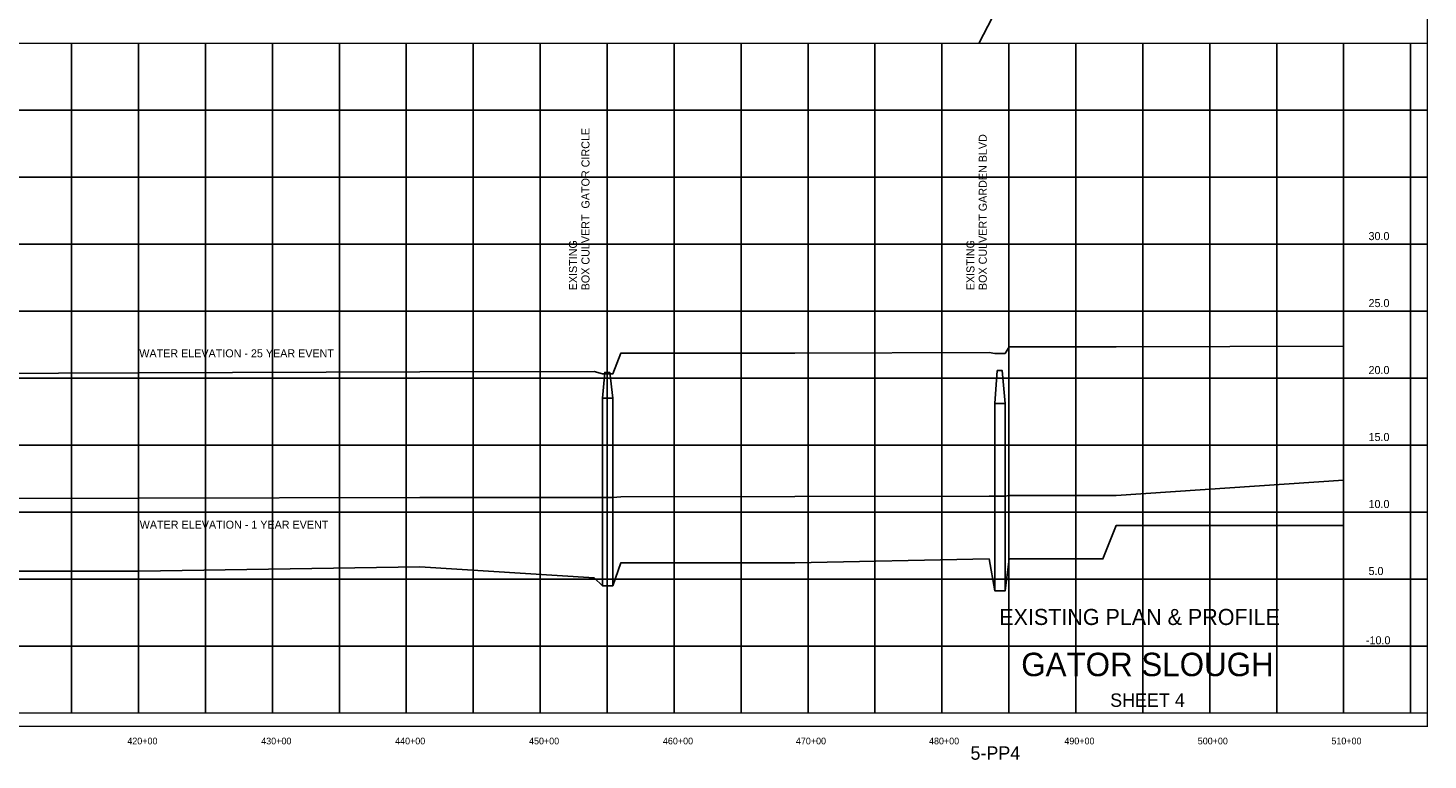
# Model space of a CAD drawing. Extents: x 187142 to 208263, y 853996 to 871178.
# Tile 3 of 4: x 197808 to 208263, y 860314 to 865778. Entities that reach past the tile are written whole.
import ezdxf
from ezdxf.enums import TextEntityAlignment as Align

# ---------------------------------------------------------------- set-up
doc = ezdxf.new("R2010")
doc.units = 0
doc.header["$LTSCALE"] = 800
doc.linetypes.add('DASHED', pattern=[0])
for name, color, linetype in [('BORDER', 1, 'CONTINUOUS'), ('CITY', 10, 'DASHED'), ('EXISTING', 7, 'CONTINUOUS'), ('GRID', 2, 'CONTINUOUS'), ('STRUCTTEXT', 7, 'CONTINUOUS'), ('TEXT', 7, 'CONTINUOUS')]:
    doc.layers.add(name, color=color, linetype=linetype)

msp = doc.modelspace()

# ---------------------------------------------------------------- linework, layer by layer
at = {"layer": 'BORDER', "color": 0, "const_width": 10}
msp.add_lwpolyline([(192258, 860565), (208258, 860565), (208258, 871025), (192258, 871025)], close=True, dxfattribs=at)
for points in [[(192258, 865665), (208258, 865665)], [(192258, 860665), (208258, 860665)]]:
    msp.add_lwpolyline(points, dxfattribs=at)
at = {"layer": 'CITY', "color": 0}
msp.add_lwpolyline([(201806, 871028), (201845, 871008), (206450, 868625), (204911, 865668)], dxfattribs=at)
at = {"layer": 'EXISTING', "color": 0}
for points in [[(196835, 863198), (198635, 863204), (200735, 863211), (202035, 863215), (202099, 863196), (202175, 863196), (202235, 863350), (203535, 863352), (204985, 863355), (205029, 863349), (205105, 863349), (205135, 863398), (205835, 863398), (205935, 863398), (207633, 863404)], [(202099, 863015), (202115, 863207), (202152, 863207), (202175, 863015)], [(205029, 862976), (205046, 863221), (205083, 863221), (205105, 862976)], [(202175, 863015), (202175, 861615), (202099, 861615), (202099, 863015), (202175, 863015)], [(205105, 862976), (205105, 861576), (205029, 861576), (205029, 862976), (205105, 862976)], [(207633, 862402), (205935, 862289), (205835, 862289), (205135, 862288), (205105, 862284), (205029, 862284), (204985, 862284), (203535, 862281), (202235, 862279), (202175, 862274), (202099, 862274), (202035, 862274), (200735, 862273), (198635, 862269), (196835, 862267)]]:
    msp.add_lwpolyline(points, dxfattribs=at)
at = {"layer": 'EXISTING', "color": 0, "linetype": 'DASHED'}
msp.add_lwpolyline([(194221, 861665), (196385, 861695), (196635, 861695), (196697, 861605), (196773, 861605), (196835, 861725), (198635, 861725), (200735, 861755), (202035, 861675), (202099, 861615), (202175, 861615), (202235, 861785), (203535, 861785), (204985, 861815), (205029, 861576), (205105, 861576), (205135, 861815), (205835, 861815), (205935, 862065), (207633, 862065)], dxfattribs=at)
at = {"layer": 'GRID', "color": 0}
for points in [[(198133, 860665), (198133, 865665)], [(198633, 860665), (198633, 865665)], [(199133, 860665), (199133, 865665)], [(199633, 860665), (199633, 865665)], [(200133, 860665), (200133, 865665)], [(200633, 860665), (200633, 865665)], [(201133, 860665), (201133, 865665)], [(201633, 860665), (201633, 865665)], [(202133, 860665), (202133, 865665)], [(202633, 860665), (202633, 865665)], [(203133, 860665), (203133, 865665)], [(203633, 860665), (203633, 865665)], [(204133, 860665), (204133, 865665)], [(204633, 860665), (204633, 865665)], [(205133, 860665), (205133, 865665)], [(205633, 860665), (205633, 865665)], [(206133, 860665), (206133, 865665)], [(206633, 860665), (206633, 865665)], [(207133, 860665), (207133, 865665)], [(207633, 860665), (207633, 865665)], [(208133, 860665), (208133, 865665)], [(192258, 865165), (208258, 865165)], [(192258, 864665), (208258, 864665)], [(192258, 864165), (208258, 864165)], [(192258, 863665), (208258, 863665)], [(192258, 863165), (208258, 863165)], [(192258, 862665), (208258, 862665)], [(192258, 862165), (208258, 862165)], [(192258, 861665), (208258, 861665)], [(192258, 861165), (208258, 861165)]]:
    msp.add_lwpolyline(points, dxfattribs=at)
at = {"layer": 'STRUCTTEXT', "color": 0}
msp.add_solid([(198901, 861237), (198900, 861236), (198901, 861236)], dxfattribs=at)

# ---------------------------------------------------------------- texts
at = {"layer": 'EXISTING', "color": 0}
for p in [(201908, 863820), (204876, 863821)]:
    msp.add_text('EXISTING', height=60, rotation=90, dxfattribs=at).set_placement(p)
for s, p in [('WATER ELEVATION - 25 YEAR EVENT', (198639, 863320)), ('WATER ELEVATION - 1 YEAR EVENT', (198642, 862041))]:
    msp.add_text(s, height=60, dxfattribs=at).set_placement(p)
msp.add_text('EXISTING PLAN & PROFILE', height=120, rotation=0.0001, dxfattribs=at).set_placement((206109, 861322), align=Align.CENTER)
for s, height, p in [('-10.0', 60, (207891, 861178)), ('5-PP4', 100, (205032, 860316))]:
    msp.add_text(s, height=height, dxfattribs=at).set_placement(p, align=Align.CENTER)
at = {"layer": 'STRUCTTEXT', "color": 0}
msp.add_text('BOX CULVERT GARDEN BLVD', height=60, rotation=90, dxfattribs=at).set_placement((204968, 863822))
at = {"layer": 'TEXT', "color": 0}
for s, rotation, p in [('BOX CULVERT  GATOR CIRCLE', 90.0001, (202001, 863820)), ('30.0', 0.0001, (207819, 864195)), ('25.0', 0.0001, (207819, 863695)), ('20.0', 0.0001, (207819, 863195)), ('15.0', 0.0001, (207819, 862695)), ('10.0', 0.0001, (207819, 862195)), ('5.0', 0.0001, (207819, 861695))]:
    msp.add_text(s, height=60, rotation=rotation, dxfattribs=at).set_placement(p)
for s, height, p in [('GATOR SLOUGH', 175, (206168, 860940)), ('SHEET 4', 100, (206168, 860711)), ('420+00', 50, (198662, 860431)), ('430+00', 50, (199662, 860431)), ('440+00', 50, (200662, 860431)), ('450+00', 50, (201662, 860431)), ('460+00', 50, (202662, 860431)), ('470+00', 50, (203655, 860431)), ('480+00', 50, (204649, 860431)), ('490+00', 50, (205660, 860431)), ('500+00', 50, (206656, 860431)), ('510+00', 50, (207654, 860431))]:
    msp.add_text(s, height=height, rotation=0.0001, dxfattribs=at).set_placement(p, align=Align.CENTER)

doc.saveas('drawing.dxf')
